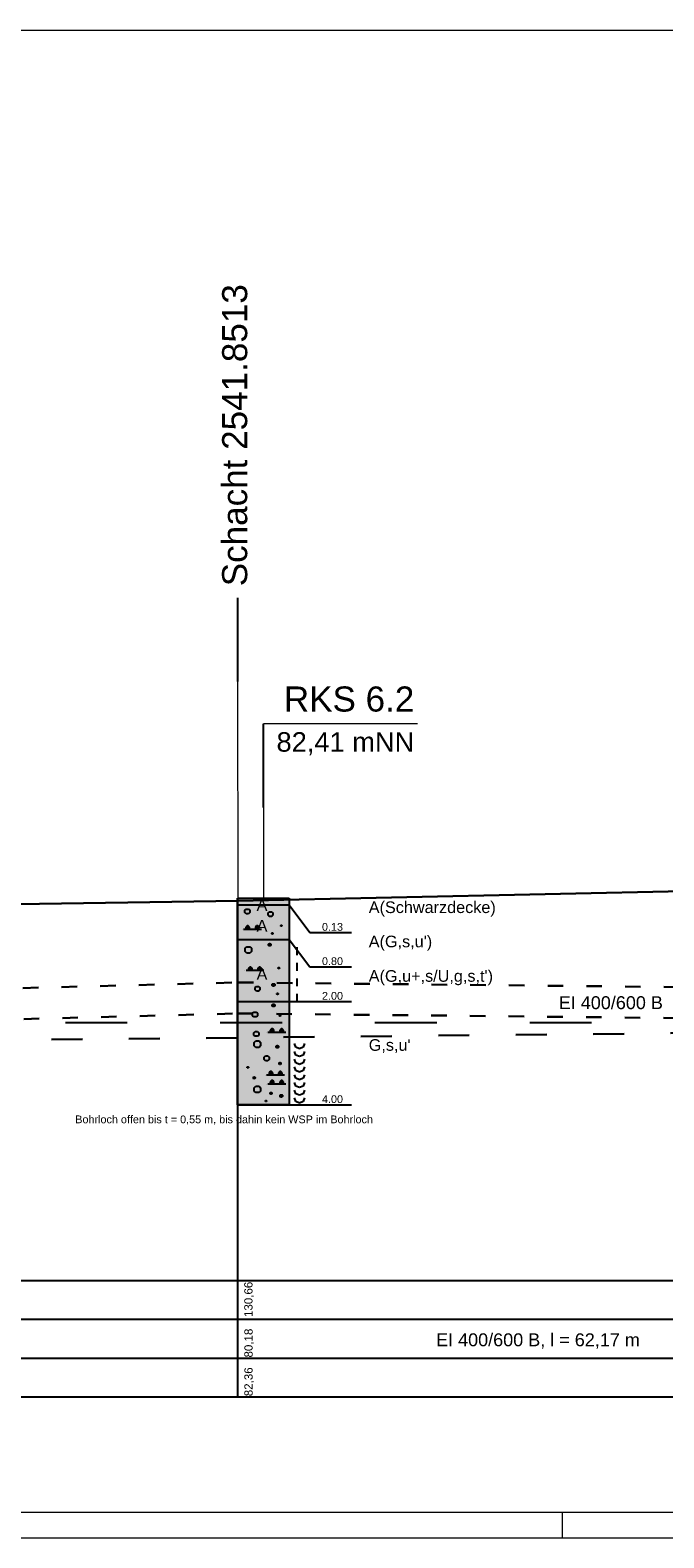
# Model space of a CAD drawing. Header units: millimetres. Extents: x 2530.5 to 2627.5, y 2295.3 to 2354.7.
# Tile 3 of 14: x 2560.2 to 2572.5, y 2295.3 to 2324.5. Entities that reach past the tile are written whole.
import ezdxf
from ezdxf.enums import TextEntityAlignment as Align

# ---------------------------------------------------------------- set-up
doc = ezdxf.new("R2010")
doc.units = ezdxf.units.MM
for name, pattern in [('ACAD_ISO03W100', [30, 12, -18]), ('DURCHGEZOGEN', [0]), ('JIS_02_2.0', [3, 2, -1]), ('VONLAYER', [0])]:
    doc.linetypes.add(name, pattern=pattern)
for name, color, linetype, lineweight in [('Erkundungen', 7, 'Continuous', 15), ('GEL-NDE', 7, 'Continuous', 30), ('Legende', 7, 'Continuous', 15)]:
    doc.layers.add(name, color=color, linetype=linetype, lineweight=lineweight)
for name, color, linetype in [('GGUFUELLUNG', 7, 'DURCHGEZOGEN'), ('GGULINIE', 7, 'DURCHGEZOGEN'), ('GGUTEXT', 7, 'DURCHGEZOGEN'), ('MW-KANAL-BESTAND_Längsschnitt_1', 213, 'Continuous'), ('MW-KANAL-PLANUNG_Längsschnitt_0', 6, 'JIS_02_2.0'), ('rahmen', 7, 'Continuous'), ('WEISSERHINTERGRUND', 254, 'DURCHGEZOGEN')]:
    doc.layers.add(name, color=color, linetype=linetype)
doc.layers.add('Hilfe', color=4, linetype='Continuous', lineweight=9, plot=False)
doc.styles.add('ARIAL', font='arial.ttf')
doc.styles.get("Standard").update_dxf_attribs({"font": 'arial.ttf'})
doc.styles.add('Stil2', font='arial.ttf')

msp = doc.modelspace()

# ---------------------------------------------------------------- linework, layer by layer
at = {"linetype": 'VONLAYER'}
for p, q in [((2564.198, 2313.463), (2564.198, 2311.843)), ((2564.698, 2309.402), (2564.698, 2311.022))]:
    msp.add_line(p, q, dxfattribs=at)
at = {"layer": 'Erkundungen', "linetype": 'Continuous', "ltscale": 15}
msp.add_line((2567.683, 2311.022), (2564.698, 2311.022), dxfattribs=at)
at = {"layer": 'Erkundungen', "linetype": 'Continuous', "lineweight": 30, "ltscale": 15}
for p, q in [((2576.635, 2307.861), (2564.201, 2307.591)), ((2564.201, 2307.591), (2551.053, 2307.391))]:
    msp.add_line(p, q, dxfattribs=at)
at = {"layer": 'GEL-NDE', "color": 6, "linetype": 'ACAD_ISO03W100', "ltscale": 0.025}
for p, q in [((2551.038, 2305.671), (2564.186, 2306.011)), ((2564.208, 2306.011), (2576.642, 2305.881)), ((2551.053, 2305.071), (2564.201, 2305.411)), ((2564.201, 2305.411), (2576.635, 2305.281))]:
    msp.add_line(p, q, dxfattribs=at)
at = {"layer": 'GEL-NDE', "color": 5, "linetype": 'ACAD_ISO03W100', "ltscale": 0.05}
msp.add_line((2538.09, 2304.672), (2598.083, 2305.292), dxfattribs=at)
at = {"layer": 'GGUFUELLUNG', "color": 51}
msp.add_solid([(2564.198, 2305.641), (2564.198, 2303.641), (2565.197, 2305.641), (2565.197, 2303.641)], dxfattribs=at)
at = {"layer": 'GGULINIE', "linetype": 'DURCHGEZOGEN'}
for points in [[(2564.198, 2307.641), (2565.197, 2307.641)], [(2564.198, 2303.641), (2564.198, 2307.641)], [(2564.198, 2307.512), (2565.197, 2307.512)], [(2564.34, 2307.41), (2564.362, 2307.433)], [(2564.34, 2307.41), (2564.34, 2307.41)], [(2564.34, 2307.364), (2564.34, 2307.41)], [(2564.362, 2307.433), (2564.408, 2307.433)], [(2564.408, 2307.433), (2564.431, 2307.41)], [(2564.431, 2307.41), (2564.431, 2307.364)], [(2565.197, 2307.641), (2565.197, 2303.641)], [(2565.197, 2307.512), (2565.597, 2306.977)], [(2564.362, 2307.341), (2564.34, 2307.364)], [(2564.381, 2307.106), (2564.356, 2307.083)], [(2564.408, 2307.341), (2564.362, 2307.341)], [(2564.404, 2307.106), (2564.381, 2307.106)], [(2564.381, 2307.037), (2564.381, 2307.106)], [(2564.427, 2307.083), (2564.404, 2307.106)], [(2564.404, 2307.037), (2564.404, 2307.106)], [(2564.431, 2307.364), (2564.408, 2307.341)], [(2564.564, 2307.106), (2564.541, 2307.083)], [(2564.587, 2307.106), (2564.564, 2307.106)], [(2564.564, 2307.037), (2564.564, 2307.106)], [(2564.61, 2307.083), (2564.587, 2307.106)], [(2564.587, 2307.037), (2564.587, 2307.106)], [(2564.789, 2307.358), (2564.812, 2307.381)], [(2564.789, 2307.358), (2564.789, 2307.358)], [(2564.789, 2307.312), (2564.789, 2307.358)], [(2564.812, 2307.289), (2564.789, 2307.312)], [(2564.812, 2307.381), (2564.858, 2307.381)], [(2564.858, 2307.289), (2564.812, 2307.289)], [(2564.858, 2307.381), (2564.881, 2307.358)], [(2564.881, 2307.312), (2564.858, 2307.289)], [(2564.881, 2307.358), (2564.881, 2307.312)], [(2565.035, 2307.116), (2565.039, 2307.121)], [(2565.035, 2307.116), (2565.035, 2307.116)], [(2565.035, 2307.104), (2565.035, 2307.116)], [(2565.055, 2307.104), (2565.035, 2307.116)], [(2565.035, 2307.104), (2565.055, 2307.116)], [(2565.055, 2307.116), (2565.035, 2307.116)], [(2565.055, 2307.11), (2565.035, 2307.11)], [(2565.039, 2307.1), (2565.035, 2307.104)], [(2565.055, 2307.104), (2565.035, 2307.104)], [(2565.039, 2307.121), (2565.049, 2307.121)], [(2565.049, 2307.1), (2565.039, 2307.121)], [(2565.039, 2307.1), (2565.049, 2307.121)], [(2565.039, 2307.1), (2565.039, 2307.121)], [(2565.049, 2307.1), (2565.039, 2307.1)], [(2565.045, 2307.1), (2565.045, 2307.121)], [(2565.049, 2307.121), (2565.055, 2307.116)], [(2565.049, 2307.1), (2565.049, 2307.121)], [(2565.055, 2307.104), (2565.049, 2307.1)], [(2565.055, 2307.116), (2565.055, 2307.104)], [(2564.198, 2306.842), (2565.197, 2306.842)], [(2564.287, 2307.037), (2564.287, 2307.037)], [(2564.658, 2307.037), (2564.31, 2307.037)], [(2564.356, 2307.083), (2564.356, 2307.06)], [(2564.427, 2307.083), (2564.356, 2307.083)], [(2564.356, 2307.06), (2564.381, 2307.037)], [(2564.427, 2307.06), (2564.356, 2307.06)], [(2564.381, 2307.037), (2564.381, 2307.037)], [(2564.381, 2307.037), (2564.381, 2307.037)], [(2564.404, 2307.037), (2564.427, 2307.06)], [(2564.427, 2307.06), (2564.427, 2307.083)], [(2564.541, 2307.083), (2564.541, 2307.06)], [(2564.61, 2307.083), (2564.541, 2307.083)], [(2564.541, 2307.06), (2564.564, 2307.037)], [(2564.61, 2307.06), (2564.541, 2307.06)], [(2564.587, 2307.037), (2564.61, 2307.06)], [(2564.61, 2307.06), (2564.61, 2307.083)], [(2564.633, 2307.037), (2564.633, 2307.037)], [(2564.86, 2306.967), (2564.864, 2306.971)], [(2564.86, 2306.967), (2564.86, 2306.967)], [(2564.86, 2306.954), (2564.86, 2306.967)], [(2564.881, 2306.954), (2564.86, 2306.967)], [(2564.86, 2306.954), (2564.881, 2306.967)], [(2564.881, 2306.967), (2564.86, 2306.967)], [(2564.881, 2306.96), (2564.86, 2306.96)], [(2564.864, 2306.95), (2564.86, 2306.954)], [(2564.881, 2306.954), (2564.86, 2306.954)], [(2564.864, 2306.971), (2564.874, 2306.971)], [(2564.874, 2306.95), (2564.864, 2306.971)], [(2564.864, 2306.95), (2564.874, 2306.971)], [(2564.864, 2306.95), (2564.864, 2306.971)], [(2564.874, 2306.95), (2564.864, 2306.95)], [(2564.87, 2306.95), (2564.87, 2306.971)], [(2564.874, 2306.971), (2564.881, 2306.967)], [(2564.874, 2306.95), (2564.874, 2306.971)], [(2564.881, 2306.954), (2564.874, 2306.95)], [(2564.881, 2306.967), (2564.881, 2306.954)], [(2565.197, 2306.842), (2565.597, 2306.313)], [(2565.597, 2306.977), (2566.408, 2306.977)], [(2564.346, 2306.673), (2564.377, 2306.704)], [(2564.346, 2306.673), (2564.346, 2306.673)], [(2564.346, 2306.611), (2564.346, 2306.673)], [(2564.377, 2306.579), (2564.346, 2306.611)], [(2564.377, 2306.704), (2564.437, 2306.704)], [(2564.437, 2306.579), (2564.377, 2306.579)], [(2564.437, 2306.704), (2564.469, 2306.673)], [(2564.469, 2306.611), (2564.437, 2306.579)], [(2564.469, 2306.673), (2564.469, 2306.611)], [(2564.795, 2306.754), (2564.806, 2306.765)], [(2564.795, 2306.754), (2564.795, 2306.754)], [(2564.795, 2306.729), (2564.795, 2306.754)], [(2564.841, 2306.729), (2564.795, 2306.754)], [(2564.795, 2306.729), (2564.841, 2306.754)], [(2564.841, 2306.754), (2564.795, 2306.754)], [(2564.841, 2306.742), (2564.795, 2306.742)], [(2564.806, 2306.719), (2564.795, 2306.729)], [(2564.841, 2306.729), (2564.795, 2306.729)], [(2564.806, 2306.765), (2564.829, 2306.765)], [(2564.829, 2306.719), (2564.806, 2306.765)], [(2564.806, 2306.719), (2564.829, 2306.765)], [(2564.806, 2306.719), (2564.806, 2306.765)], [(2564.829, 2306.719), (2564.806, 2306.719)], [(2564.818, 2306.719), (2564.818, 2306.765)], [(2564.829, 2306.765), (2564.841, 2306.754)], [(2564.829, 2306.719), (2564.829, 2306.765)], [(2564.841, 2306.729), (2564.829, 2306.719)], [(2564.841, 2306.754), (2564.841, 2306.729)], [(2565.347, 2306.692), (2565.347, 2306.542)], [(2564.337, 2306.242), (2564.337, 2306.242)], [(2564.708, 2306.242), (2564.36, 2306.242)], [(2564.431, 2306.311), (2564.406, 2306.288)], [(2564.406, 2306.288), (2564.406, 2306.265)], [(2564.477, 2306.288), (2564.406, 2306.288)], [(2564.406, 2306.265), (2564.431, 2306.242)], [(2564.477, 2306.265), (2564.406, 2306.265)], [(2564.454, 2306.311), (2564.431, 2306.311)], [(2564.431, 2306.242), (2564.431, 2306.311)], [(2564.431, 2306.242), (2564.431, 2306.242)], [(2564.431, 2306.242), (2564.431, 2306.242)], [(2564.477, 2306.288), (2564.454, 2306.311)], [(2564.454, 2306.242), (2564.454, 2306.311)], [(2564.454, 2306.242), (2564.477, 2306.265)], [(2564.477, 2306.265), (2564.477, 2306.288)], [(2564.614, 2306.311), (2564.591, 2306.288)], [(2564.591, 2306.288), (2564.591, 2306.265)], [(2564.66, 2306.288), (2564.591, 2306.288)], [(2564.591, 2306.265), (2564.614, 2306.242)], [(2564.66, 2306.265), (2564.591, 2306.265)], [(2564.637, 2306.311), (2564.614, 2306.311)], [(2564.614, 2306.242), (2564.614, 2306.311)], [(2564.66, 2306.288), (2564.637, 2306.311)], [(2564.637, 2306.242), (2564.637, 2306.311)], [(2564.637, 2306.242), (2564.66, 2306.265)], [(2564.66, 2306.265), (2564.66, 2306.288)], [(2564.683, 2306.242), (2564.683, 2306.242)], [(2564.985, 2306.296), (2564.989, 2306.301)], [(2564.985, 2306.296), (2564.985, 2306.296)], [(2564.985, 2306.284), (2564.985, 2306.296)], [(2565.006, 2306.284), (2564.985, 2306.296)], [(2564.985, 2306.284), (2565.006, 2306.296)], [(2565.006, 2306.296), (2564.985, 2306.296)], [(2565.006, 2306.29), (2564.985, 2306.29)], [(2564.989, 2306.28), (2564.985, 2306.284)], [(2565.006, 2306.284), (2564.985, 2306.284)], [(2564.989, 2306.301), (2564.999, 2306.301)], [(2564.999, 2306.28), (2564.989, 2306.301)], [(2564.989, 2306.28), (2564.999, 2306.301)], [(2564.989, 2306.28), (2564.989, 2306.301)], [(2564.999, 2306.28), (2564.989, 2306.28)], [(2564.995, 2306.28), (2564.995, 2306.301)], [(2564.999, 2306.301), (2565.006, 2306.296)], [(2564.999, 2306.28), (2564.999, 2306.301)], [(2565.006, 2306.284), (2564.999, 2306.28)], [(2565.006, 2306.296), (2565.006, 2306.284)], [(2565.347, 2306.39), (2565.347, 2306.24)], [(2565.597, 2306.313), (2566.408, 2306.313)], [(2564.539, 2305.913), (2564.562, 2305.936)], [(2564.562, 2305.936), (2564.608, 2305.936)], [(2564.608, 2305.936), (2564.631, 2305.913)], [(2564.87, 2305.978), (2564.881, 2305.988)], [(2564.87, 2305.978), (2564.87, 2305.978)], [(2564.87, 2305.953), (2564.87, 2305.978)], [(2564.916, 2305.953), (2564.87, 2305.978)], [(2564.87, 2305.953), (2564.916, 2305.978)], [(2564.916, 2305.978), (2564.87, 2305.978)], [(2564.916, 2305.965), (2564.87, 2305.965)], [(2564.881, 2305.943), (2564.87, 2305.953)], [(2564.916, 2305.953), (2564.87, 2305.953)], [(2564.881, 2305.988), (2564.904, 2305.988)], [(2564.904, 2305.943), (2564.881, 2305.988)], [(2564.881, 2305.943), (2564.904, 2305.988)], [(2564.881, 2305.943), (2564.881, 2305.988)], [(2564.904, 2305.943), (2564.881, 2305.943)], [(2564.893, 2305.943), (2564.893, 2305.988)], [(2564.904, 2305.988), (2564.916, 2305.978)], [(2564.904, 2305.943), (2564.904, 2305.988)], [(2564.916, 2305.953), (2564.904, 2305.943)], [(2564.916, 2305.978), (2564.916, 2305.953)], [(2565.347, 2306.09), (2565.347, 2305.94)], [(2564.198, 2305.641), (2565.197, 2305.641)], [(2564.539, 2305.913), (2564.539, 2305.913)], [(2564.539, 2305.868), (2564.539, 2305.913)], [(2564.562, 2305.845), (2564.539, 2305.868)], [(2564.608, 2305.845), (2564.562, 2305.845)], [(2564.631, 2305.868), (2564.608, 2305.845)], [(2564.631, 2305.913), (2564.631, 2305.868)], [(2564.96, 2305.797), (2564.964, 2305.801)], [(2564.96, 2305.797), (2564.96, 2305.797)], [(2564.96, 2305.784), (2564.96, 2305.797)], [(2564.981, 2305.784), (2564.96, 2305.797)], [(2564.96, 2305.784), (2564.981, 2305.797)], [(2564.981, 2305.797), (2564.96, 2305.797)], [(2564.981, 2305.791), (2564.96, 2305.791)], [(2564.964, 2305.78), (2564.96, 2305.784)], [(2564.981, 2305.784), (2564.96, 2305.784)], [(2564.964, 2305.801), (2564.974, 2305.801)], [(2564.974, 2305.78), (2564.964, 2305.801)], [(2564.964, 2305.78), (2564.974, 2305.801)], [(2564.964, 2305.78), (2564.964, 2305.801)], [(2564.974, 2305.78), (2564.964, 2305.78)], [(2564.97, 2305.78), (2564.97, 2305.801)], [(2564.974, 2305.801), (2564.981, 2305.797)], [(2564.974, 2305.78), (2564.974, 2305.801)], [(2564.981, 2305.784), (2564.974, 2305.78)], [(2564.981, 2305.797), (2564.981, 2305.784)], [(2565.197, 2305.641), (2565.597, 2305.641)], [(2565.347, 2305.791), (2565.347, 2305.641)], [(2565.597, 2305.641), (2566.408, 2305.641)], [(2564.489, 2305.414), (2564.512, 2305.437)], [(2564.489, 2305.414), (2564.489, 2305.414)], [(2564.489, 2305.368), (2564.489, 2305.414)], [(2564.512, 2305.345), (2564.489, 2305.368)], [(2564.512, 2305.437), (2564.558, 2305.437)], [(2564.558, 2305.345), (2564.512, 2305.345)], [(2564.558, 2305.437), (2564.581, 2305.414)], [(2564.581, 2305.368), (2564.558, 2305.345)], [(2564.581, 2305.414), (2564.581, 2305.368)], [(2564.87, 2305.578), (2564.881, 2305.589)], [(2564.87, 2305.578), (2564.87, 2305.578)], [(2564.87, 2305.553), (2564.87, 2305.578)], [(2564.916, 2305.553), (2564.87, 2305.578)], [(2564.87, 2305.553), (2564.916, 2305.578)], [(2564.916, 2305.578), (2564.87, 2305.578)], [(2564.916, 2305.566), (2564.87, 2305.566)], [(2564.881, 2305.543), (2564.87, 2305.553)], [(2564.916, 2305.553), (2564.87, 2305.553)], [(2564.881, 2305.589), (2564.904, 2305.589)], [(2564.904, 2305.543), (2564.881, 2305.589)], [(2564.881, 2305.543), (2564.904, 2305.589)], [(2564.881, 2305.543), (2564.881, 2305.589)], [(2564.904, 2305.543), (2564.881, 2305.543)], [(2564.893, 2305.543), (2564.893, 2305.589)], [(2564.904, 2305.589), (2564.916, 2305.578)], [(2564.904, 2305.543), (2564.904, 2305.589)], [(2564.916, 2305.553), (2564.904, 2305.543)], [(2564.916, 2305.578), (2564.916, 2305.553)], [(2565.01, 2305.372), (2565.014, 2305.376)], [(2565.01, 2305.372), (2565.01, 2305.372)], [(2565.01, 2305.36), (2565.01, 2305.372)], [(2565.031, 2305.36), (2565.01, 2305.372)], [(2565.01, 2305.36), (2565.031, 2305.372)], [(2565.031, 2305.372), (2565.01, 2305.372)], [(2565.031, 2305.366), (2565.01, 2305.366)], [(2565.014, 2305.356), (2565.01, 2305.36)], [(2565.031, 2305.36), (2565.01, 2305.36)], [(2565.014, 2305.376), (2565.024, 2305.376)], [(2565.024, 2305.356), (2565.014, 2305.376)], [(2565.014, 2305.356), (2565.024, 2305.376)], [(2565.014, 2305.356), (2565.014, 2305.376)], [(2565.024, 2305.356), (2565.014, 2305.356)], [(2565.02, 2305.356), (2565.02, 2305.376)], [(2565.024, 2305.376), (2565.031, 2305.372)], [(2565.024, 2305.356), (2565.024, 2305.376)], [(2565.031, 2305.36), (2565.024, 2305.356)], [(2565.031, 2305.372), (2565.031, 2305.36)], [(2564.514, 2305.039), (2564.537, 2305.062)], [(2564.537, 2305.062), (2564.583, 2305.062)], [(2564.583, 2305.062), (2564.606, 2305.039)], [(2564.856, 2305.112), (2564.831, 2305.089)], [(2564.831, 2305.089), (2564.831, 2305.066)], [(2564.901, 2305.089), (2564.831, 2305.089)], [(2564.831, 2305.066), (2564.856, 2305.043)], [(2564.901, 2305.066), (2564.831, 2305.066)], [(2564.879, 2305.112), (2564.856, 2305.112)], [(2564.856, 2305.043), (2564.856, 2305.112)], [(2564.901, 2305.089), (2564.879, 2305.112)], [(2564.879, 2305.043), (2564.879, 2305.112)], [(2564.879, 2305.043), (2564.901, 2305.066)], [(2564.901, 2305.066), (2564.901, 2305.089)], [(2565.039, 2305.112), (2565.016, 2305.089)], [(2565.016, 2305.089), (2565.016, 2305.066)], [(2565.085, 2305.089), (2565.016, 2305.089)], [(2565.016, 2305.066), (2565.039, 2305.043)], [(2565.085, 2305.066), (2565.016, 2305.066)], [(2565.062, 2305.112), (2565.039, 2305.112)], [(2565.039, 2305.043), (2565.039, 2305.112)], [(2565.085, 2305.089), (2565.062, 2305.112)], [(2565.062, 2305.043), (2565.062, 2305.112)], [(2565.062, 2305.043), (2565.085, 2305.066)], [(2565.085, 2305.066), (2565.085, 2305.089)], [(2564.514, 2305.039), (2564.514, 2305.039)], [(2564.514, 2304.993), (2564.514, 2305.039)], [(2564.537, 2304.971), (2564.514, 2304.993)], [(2564.521, 2304.848), (2564.552, 2304.879)], [(2564.521, 2304.848), (2564.521, 2304.848)], [(2564.521, 2304.785), (2564.521, 2304.848)], [(2564.552, 2304.754), (2564.521, 2304.785)], [(2564.583, 2304.971), (2564.537, 2304.971)], [(2564.552, 2304.879), (2564.612, 2304.879)], [(2564.606, 2304.993), (2564.583, 2304.971)], [(2564.606, 2305.039), (2564.606, 2304.993)], [(2564.612, 2304.879), (2564.643, 2304.848)], [(2564.643, 2304.785), (2564.612, 2304.754)], [(2564.643, 2304.848), (2564.643, 2304.785)], [(2564.762, 2305.043), (2564.762, 2305.043)], [(2565.133, 2305.043), (2564.785, 2305.043)], [(2564.856, 2305.043), (2564.856, 2305.043)], [(2564.856, 2305.043), (2564.856, 2305.043)], [(2564.945, 2304.779), (2564.956, 2304.789)], [(2564.945, 2304.779), (2564.945, 2304.779)], [(2564.945, 2304.754), (2564.945, 2304.779)], [(2564.991, 2304.754), (2564.945, 2304.779)], [(2564.945, 2304.754), (2564.991, 2304.779)], [(2564.991, 2304.779), (2564.945, 2304.779)], [(2564.991, 2304.767), (2564.945, 2304.767)], [(2564.956, 2304.789), (2564.978, 2304.789)], [(2564.978, 2304.744), (2564.956, 2304.789)], [(2564.956, 2304.744), (2564.978, 2304.789)], [(2564.956, 2304.744), (2564.956, 2304.789)], [(2564.968, 2304.744), (2564.968, 2304.789)], [(2564.978, 2304.789), (2564.991, 2304.779)], [(2564.978, 2304.744), (2564.978, 2304.789)], [(2564.991, 2304.779), (2564.991, 2304.754)], [(2565.108, 2305.043), (2565.108, 2305.043)], [(2565.326, 2304.756), (2565.297, 2304.827)], [(2565.397, 2304.725), (2565.326, 2304.756)], [(2565.468, 2304.756), (2565.397, 2304.725)], [(2565.497, 2304.827), (2565.468, 2304.756)], [(2564.612, 2304.754), (2564.552, 2304.754)], [(2564.714, 2304.565), (2564.737, 2304.588)], [(2564.714, 2304.565), (2564.714, 2304.565)], [(2564.714, 2304.519), (2564.714, 2304.565)], [(2564.737, 2304.496), (2564.714, 2304.519)], [(2564.737, 2304.588), (2564.783, 2304.588)], [(2564.783, 2304.496), (2564.737, 2304.496)], [(2564.783, 2304.588), (2564.806, 2304.565)], [(2564.806, 2304.519), (2564.783, 2304.496)], [(2564.806, 2304.565), (2564.806, 2304.519)], [(2564.956, 2304.744), (2564.945, 2304.754)], [(2564.991, 2304.754), (2564.945, 2304.754)], [(2564.978, 2304.744), (2564.956, 2304.744)], [(2564.991, 2304.754), (2564.978, 2304.744)], [(2565.326, 2304.604), (2565.297, 2304.675)], [(2565.326, 2304.454), (2565.297, 2304.525)], [(2565.397, 2304.575), (2565.326, 2304.604)], [(2565.468, 2304.604), (2565.397, 2304.575)], [(2565.497, 2304.675), (2565.468, 2304.604)], [(2565.497, 2304.525), (2565.468, 2304.454)], [(2564.385, 2304.373), (2564.389, 2304.377)], [(2564.385, 2304.373), (2564.385, 2304.373)], [(2564.385, 2304.361), (2564.385, 2304.373)], [(2564.406, 2304.361), (2564.385, 2304.373)], [(2564.385, 2304.361), (2564.406, 2304.373)], [(2564.406, 2304.373), (2564.385, 2304.373)], [(2564.406, 2304.367), (2564.385, 2304.367)], [(2564.389, 2304.357), (2564.385, 2304.361)], [(2564.406, 2304.361), (2564.385, 2304.361)], [(2564.389, 2304.377), (2564.4, 2304.377)], [(2564.4, 2304.357), (2564.389, 2304.377)], [(2564.389, 2304.357), (2564.4, 2304.377)], [(2564.389, 2304.357), (2564.389, 2304.377)], [(2564.4, 2304.357), (2564.389, 2304.357)], [(2564.396, 2304.357), (2564.396, 2304.377)], [(2564.4, 2304.377), (2564.406, 2304.373)], [(2564.4, 2304.357), (2564.4, 2304.377)], [(2564.406, 2304.361), (2564.4, 2304.357)], [(2564.406, 2304.373), (2564.406, 2304.361)], [(2564.502, 2304.173), (2564.51, 2304.182)], [(2564.502, 2304.173), (2564.502, 2304.173)], [(2564.502, 2304.157), (2564.502, 2304.173)], [(2564.535, 2304.157), (2564.502, 2304.173)], [(2564.502, 2304.157), (2564.535, 2304.173)], [(2564.535, 2304.173), (2564.502, 2304.173)], [(2564.51, 2304.182), (2564.527, 2304.182)], [(2564.527, 2304.148), (2564.51, 2304.182)], [(2564.51, 2304.148), (2564.527, 2304.182)], [(2564.51, 2304.148), (2564.51, 2304.182)], [(2564.519, 2304.148), (2564.519, 2304.182)], [(2564.527, 2304.182), (2564.535, 2304.173)], [(2564.527, 2304.148), (2564.527, 2304.182)], [(2564.535, 2304.173), (2564.535, 2304.157)], [(2564.737, 2304.217), (2564.737, 2304.217)], [(2565.108, 2304.217), (2564.76, 2304.217)], [(2564.831, 2304.286), (2564.806, 2304.263)], [(2564.806, 2304.263), (2564.806, 2304.24)], [(2564.877, 2304.263), (2564.806, 2304.263)], [(2564.806, 2304.24), (2564.831, 2304.217)], [(2564.877, 2304.24), (2564.806, 2304.24)], [(2564.854, 2304.286), (2564.831, 2304.286)], [(2564.831, 2304.217), (2564.831, 2304.286)], [(2564.831, 2304.217), (2564.831, 2304.217)], [(2564.831, 2304.217), (2564.831, 2304.217)], [(2564.877, 2304.263), (2564.854, 2304.286)], [(2564.854, 2304.217), (2564.854, 2304.286)], [(2564.854, 2304.217), (2564.877, 2304.24)], [(2564.877, 2304.24), (2564.877, 2304.263)], [(2565.014, 2304.286), (2564.991, 2304.263)], [(2564.991, 2304.263), (2564.991, 2304.24)], [(2565.06, 2304.263), (2564.991, 2304.263)], [(2564.991, 2304.24), (2565.014, 2304.217)], [(2565.06, 2304.24), (2564.991, 2304.24)], [(2565.001, 2304.45), (2565.01, 2304.459)], [(2565.001, 2304.45), (2565.001, 2304.45)], [(2565.001, 2304.434), (2565.001, 2304.45)], [(2565.035, 2304.434), (2565.001, 2304.45)], [(2565.001, 2304.434), (2565.035, 2304.45)], [(2565.035, 2304.45), (2565.001, 2304.45)], [(2565.035, 2304.442), (2565.001, 2304.442)], [(2565.01, 2304.425), (2565.001, 2304.434)], [(2565.035, 2304.434), (2565.001, 2304.434)], [(2565.01, 2304.459), (2565.026, 2304.459)], [(2565.026, 2304.425), (2565.01, 2304.459)], [(2565.01, 2304.425), (2565.026, 2304.459)], [(2565.01, 2304.425), (2565.01, 2304.459)], [(2565.026, 2304.425), (2565.01, 2304.425)], [(2565.037, 2304.286), (2565.014, 2304.286)], [(2565.014, 2304.217), (2565.014, 2304.286)], [(2565.018, 2304.425), (2565.018, 2304.459)], [(2565.026, 2304.459), (2565.035, 2304.45)], [(2565.026, 2304.425), (2565.026, 2304.459)], [(2565.035, 2304.434), (2565.026, 2304.425)], [(2565.035, 2304.45), (2565.035, 2304.434)], [(2565.06, 2304.263), (2565.037, 2304.286)], [(2565.037, 2304.217), (2565.037, 2304.286)], [(2565.037, 2304.217), (2565.06, 2304.24)], [(2565.06, 2304.24), (2565.06, 2304.263)], [(2565.083, 2304.217), (2565.083, 2304.217)], [(2565.326, 2304.305), (2565.297, 2304.375)], [(2565.326, 2304.155), (2565.297, 2304.225)], [(2565.397, 2304.425), (2565.326, 2304.454)], [(2565.397, 2304.275), (2565.326, 2304.305)], [(2565.468, 2304.454), (2565.397, 2304.425)], [(2565.468, 2304.305), (2565.397, 2304.275)], [(2565.497, 2304.375), (2565.468, 2304.305)], [(2565.497, 2304.225), (2565.468, 2304.155)], [(2564.535, 2304.165), (2564.502, 2304.165)], [(2564.51, 2304.148), (2564.502, 2304.157)], [(2564.535, 2304.157), (2564.502, 2304.157)], [(2564.527, 2304.148), (2564.51, 2304.148)], [(2564.521, 2303.972), (2564.552, 2304.003)], [(2564.521, 2303.972), (2564.521, 2303.972)], [(2564.521, 2303.909), (2564.521, 2303.972)], [(2564.552, 2303.878), (2564.521, 2303.909)], [(2564.535, 2304.157), (2564.527, 2304.148)], [(2564.552, 2304.003), (2564.612, 2304.003)], [(2564.612, 2304.003), (2564.643, 2303.972)], [(2564.643, 2303.909), (2564.612, 2303.878)], [(2564.643, 2303.972), (2564.643, 2303.909)], [(2564.762, 2304.042), (2564.762, 2304.042)], [(2565.133, 2304.042), (2564.785, 2304.042)], [(2564.827, 2303.874), (2564.835, 2303.882)], [(2564.856, 2304.111), (2564.831, 2304.088)], [(2564.831, 2304.088), (2564.831, 2304.065)], [(2564.901, 2304.088), (2564.831, 2304.088)], [(2564.831, 2304.065), (2564.856, 2304.042)], [(2564.901, 2304.065), (2564.831, 2304.065)], [(2564.835, 2303.882), (2564.852, 2303.882)], [(2564.852, 2303.849), (2564.835, 2303.882)], [(2564.835, 2303.849), (2564.852, 2303.882)], [(2564.835, 2303.849), (2564.835, 2303.882)], [(2564.843, 2303.849), (2564.843, 2303.882)], [(2564.852, 2303.882), (2564.86, 2303.874)], [(2564.852, 2303.849), (2564.852, 2303.882)], [(2564.879, 2304.111), (2564.856, 2304.111)], [(2564.856, 2304.042), (2564.856, 2304.111)], [(2564.856, 2304.042), (2564.856, 2304.042)], [(2564.856, 2304.042), (2564.856, 2304.042)], [(2564.901, 2304.088), (2564.879, 2304.111)], [(2564.879, 2304.042), (2564.879, 2304.111)], [(2564.879, 2304.042), (2564.901, 2304.065)], [(2564.901, 2304.065), (2564.901, 2304.088)], [(2565.039, 2304.111), (2565.016, 2304.088)], [(2565.016, 2304.088), (2565.016, 2304.065)], [(2565.085, 2304.088), (2565.016, 2304.088)], [(2565.016, 2304.065), (2565.039, 2304.042)], [(2565.085, 2304.065), (2565.016, 2304.065)], [(2565.062, 2304.111), (2565.039, 2304.111)], [(2565.039, 2304.042), (2565.039, 2304.111)], [(2565.085, 2304.088), (2565.062, 2304.111)], [(2565.062, 2304.042), (2565.062, 2304.111)], [(2565.062, 2304.042), (2565.085, 2304.065)], [(2565.085, 2304.065), (2565.085, 2304.088)], [(2565.108, 2304.042), (2565.108, 2304.042)], [(2565.326, 2304.005), (2565.297, 2304.076)], [(2565.326, 2303.855), (2565.297, 2303.926)], [(2565.397, 2304.126), (2565.326, 2304.155)], [(2565.397, 2303.976), (2565.326, 2304.005)], [(2565.468, 2304.155), (2565.397, 2304.126)], [(2565.468, 2304.005), (2565.397, 2303.976)], [(2565.497, 2304.076), (2565.468, 2304.005)], [(2565.497, 2303.926), (2565.468, 2303.855)], [(2565.197, 2303.641), (2564.198, 2303.641)], [(2564.198, 2303.641), (2565.197, 2303.641)], [(2564.612, 2303.878), (2564.552, 2303.878)], [(2564.735, 2303.722), (2564.739, 2303.726)], [(2564.735, 2303.722), (2564.735, 2303.722)], [(2564.735, 2303.709), (2564.735, 2303.722)], [(2564.756, 2303.709), (2564.735, 2303.722)], [(2564.735, 2303.709), (2564.756, 2303.722)], [(2564.756, 2303.722), (2564.735, 2303.722)], [(2564.756, 2303.716), (2564.735, 2303.716)], [(2564.739, 2303.705), (2564.735, 2303.709)], [(2564.756, 2303.709), (2564.735, 2303.709)], [(2564.739, 2303.726), (2564.75, 2303.726)], [(2564.75, 2303.705), (2564.739, 2303.726)], [(2564.739, 2303.705), (2564.75, 2303.726)], [(2564.739, 2303.705), (2564.739, 2303.726)], [(2564.75, 2303.705), (2564.739, 2303.705)], [(2564.745, 2303.705), (2564.745, 2303.726)], [(2564.75, 2303.726), (2564.756, 2303.722)], [(2564.75, 2303.705), (2564.75, 2303.726)], [(2564.756, 2303.709), (2564.75, 2303.705)], [(2564.756, 2303.722), (2564.756, 2303.709)], [(2564.827, 2303.874), (2564.827, 2303.874)], [(2564.827, 2303.857), (2564.827, 2303.874)], [(2564.86, 2303.857), (2564.827, 2303.874)], [(2564.827, 2303.857), (2564.86, 2303.874)], [(2564.86, 2303.874), (2564.827, 2303.874)], [(2564.86, 2303.865), (2564.827, 2303.865)], [(2564.835, 2303.849), (2564.827, 2303.857)], [(2564.86, 2303.857), (2564.827, 2303.857)], [(2564.852, 2303.849), (2564.835, 2303.849)], [(2564.86, 2303.857), (2564.852, 2303.849)], [(2564.86, 2303.874), (2564.86, 2303.857)], [(2565.02, 2303.828), (2565.031, 2303.838)], [(2565.02, 2303.828), (2565.02, 2303.828)], [(2565.02, 2303.803), (2565.02, 2303.828)], [(2565.066, 2303.803), (2565.02, 2303.828)], [(2565.02, 2303.803), (2565.066, 2303.828)], [(2565.066, 2303.828), (2565.02, 2303.828)], [(2565.066, 2303.815), (2565.02, 2303.815)], [(2565.031, 2303.793), (2565.02, 2303.803)], [(2565.066, 2303.803), (2565.02, 2303.803)], [(2565.031, 2303.838), (2565.053, 2303.838)], [(2565.053, 2303.793), (2565.031, 2303.838)], [(2565.031, 2303.793), (2565.053, 2303.838)], [(2565.031, 2303.793), (2565.031, 2303.838)], [(2565.053, 2303.793), (2565.031, 2303.793)], [(2565.043, 2303.793), (2565.043, 2303.838)], [(2565.053, 2303.838), (2565.066, 2303.828)], [(2565.053, 2303.793), (2565.053, 2303.838)], [(2565.066, 2303.803), (2565.053, 2303.793)], [(2565.066, 2303.828), (2565.066, 2303.803)], [(2565.197, 2303.641), (2565.597, 2303.641)], [(2565.326, 2303.705), (2565.297, 2303.776)], [(2565.397, 2303.826), (2565.326, 2303.855)], [(2565.397, 2303.676), (2565.326, 2303.705)], [(2565.468, 2303.855), (2565.397, 2303.826)], [(2565.468, 2303.705), (2565.397, 2303.676)], [(2565.497, 2303.776), (2565.468, 2303.705)], [(2565.597, 2303.641), (2566.408, 2303.641)]]:
    msp.add_lwpolyline(points, dxfattribs=at)
at = {"layer": 'Hilfe', "color": 4, "linetype": 'Continuous', "ltscale": 15}
for p, q in [((2564.198, 2311.843), (2564.201, 2307.591)), ((2564.698, 2309.402), (2564.698, 2307.641))]:
    msp.add_line(p, q, dxfattribs=at)
at = {"layer": 'MW-KANAL-BESTAND_Längsschnitt_1', "color": 8, "linetype": 'ACAD_ISO03W100', "ltscale": 0.1}
for p, q in [((2571.059, 2305.231), (2538.069, 2305.231)), ((2576.845, 2300.231), (2548.554, 2300.231))]:
    msp.add_line(p, q, dxfattribs=at)
at = {"layer": 'MW-KANAL-BESTAND_Längsschnitt_1', "color": 0, "linetype": 'Continuous'}
for p, q in [((2595.903, 2300.231), (2549.756, 2300.231)), ((2595.903, 2299.481), (2548.554, 2299.481)), ((2595.903, 2298.731), (2549.756, 2298.731)), ((2595.903, 2297.981), (2548.554, 2297.981))]:
    msp.add_line(p, q, dxfattribs=at)
at = {"layer": 'MW-KANAL-PLANUNG_Längsschnitt_0', "color": 0, "linetype": 'Continuous'}
msp.add_line((2564.201, 2297.981), (2564.201, 2307.591), dxfattribs=at)
at = {"layer": 'rahmen', "linetype": 'Continuous', "lineweight": 15}
for p, q in [((2532.486, 2324.455), (2626.986, 2324.455)), ((2532.486, 2295.755), (2626.986, 2295.755)), ((2570.486, 2295.755), (2570.486, 2295.255)), ((2530.486, 2295.255), (2589.486, 2295.255)), ((2530.486, 2295.255), (2589.486, 2295.255)), ((2530.486, 2295.255), (2589.486, 2295.255)), ((2530.486, 2295.255), (2589.486, 2295.255)), ((2530.486, 2295.255), (2627.486, 2295.255)), ((2530.486, 2295.255), (2627.486, 2295.255)), ((2530.486, 2295.255), (2627.486, 2295.255)), ((2530.486, 2295.255), (2627.486, 2295.255)), ((2530.486, 2295.255), (2627.486, 2295.255)), ((2530.486, 2295.255), (2627.486, 2295.255)), ((2530.486, 2295.255), (2627.486, 2295.255)), ((2530.486, 2295.255), (2627.486, 2295.255)), ((2530.486, 2295.255), (2627.486, 2295.255))]:
    msp.add_line(p, q, dxfattribs=at)
at = {"layer": 'WEISSERHINTERGRUND'}
for points in [[(2564.198, 2307.641), (2564.198, 2307.512), (2565.197, 2307.641), (2565.197, 2307.512)], [(2564.198, 2307.512), (2564.198, 2306.842), (2565.197, 2307.512), (2565.197, 2306.842)], [(2564.198, 2306.842), (2564.198, 2305.641), (2565.197, 2306.842), (2565.197, 2305.641)]]:
    msp.add_solid(points, dxfattribs=at)

# ---------------------------------------------------------------- texts
at = {"layer": 'GGUTEXT'}
for s, height, p in [('A', 0.225, (2564.565, 2307.398)), ('A(Schwarzdecke)', 0.225, (2566.739, 2307.356)), ('A', 0.225, (2564.565, 2306.998)), (' 0.13', 0.15, (2565.774, 2307.013)), ("A(G,s,u')", 0.225, (2566.739, 2306.693)), ('A', 0.225, (2564.565, 2306.063)), (' 0.80', 0.15, (2565.774, 2306.349)), ("A(G,u+,s/U,g,s,t')", 0.225, (2566.739, 2306.025)), (' 2.00', 0.15, (2565.774, 2305.677)), ("G,s,u'", 0.225, (2566.739, 2304.688)), (' 4.00', 0.15, (2565.774, 2303.677)), ('Bohrloch offen bis t = 0,55 m, bis dahin kein WSP im Bohrloch', 0.15, (2561.05, 2303.285))]:
    msp.add_text(s, height=height, dxfattribs=at).set_placement(p)
at = {"layer": 'Legende', "insert": (2563.897, 2313.685), "char_height": 0.486, "width": 9.99173, "attachment_point": 1, "rotation": 90, "style": 'Stil2'}
msp.add_mtext('Schacht 2541.8513', dxfattribs=at)
at = {"layer": 'Legende', "attachment_point": 3, "style": 'Stil2'}
for s, insert, char_height, width in [('RKS 6.2', (2567.622, 2311.744), 0.486, 9.99173), ('82,41 mNN', (2567.622, 2310.859), 0.378, 9.79676)]:
    msp.add_mtext(s, dxfattribs=dict(at, insert=insert, char_height=char_height, width=width))
at = {"layer": 'MW-KANAL-BESTAND_Längsschnitt_1', "color": 6, "style": 'ARIAL'}
msp.add_text('EI 400/600 B', height=0.25, dxfattribs=at).set_placement((2570.422, 2305.62), align=Align.MIDDLE_LEFT)
at = {"layer": 'MW-KANAL-BESTAND_Längsschnitt_1', "color": 0, "style": 'ARIAL'}
msp.add_text('EI 400/600 B, l = 62,17 m', height=0.25, dxfattribs=at).set_placement((2568.044, 2299.091), align=Align.MIDDLE_LEFT)
at = {"layer": 'MW-KANAL-PLANUNG_Längsschnitt_0', "color": 0, "style": 'ARIAL'}
for s, p in [('130,66', (2564.486, 2299.532)), ('80,18', (2564.488, 2298.748)), ('82,36', (2564.488, 2297.998))]:
    msp.add_text(s, height=0.16, rotation=90, dxfattribs=at).set_placement(p)

doc.saveas('drawing.dxf')
